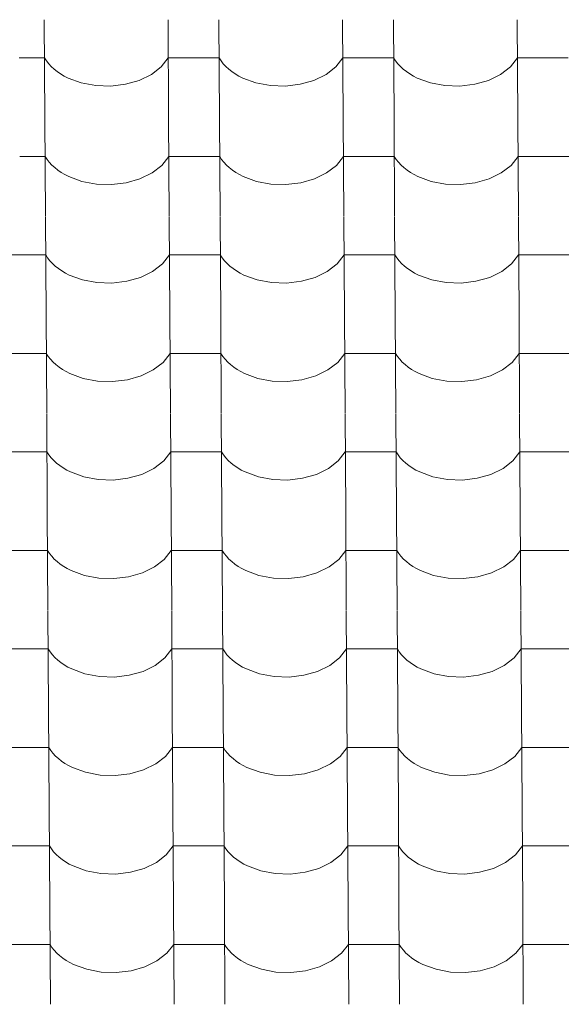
# Model space of a CAD drawing. Header units: millimetres. Extents: x -29001 to 109416, y -1251 to 13451.
# Tile 152 of 163: x -5299 to -4787, y 9032 to 9962. Entities that reach past the tile are written whole.
import ezdxf

# ---------------------------------------------------------------- set-up
doc = ezdxf.new("R2010")
doc.units = ezdxf.units.MM
doc.header["$MEASUREMENT"] = 0
doc.layers.add('POHLED JIŽNÍ_1_Konstrukce - nosné', color=7, linetype='Continuous')
doc.layers.add('POHLED JIŽNÍ_1_Nové_Výplně - Povrchové', color=7, linetype='Continuous')

# ---------------------------------------------------------------- blocks, each defined once
blk = doc.blocks.new('*X1', base_point=(-31394.74, -25864.88))
at = {"layer": 'POHLED JIŽNÍ_1_Nové_Výplně - Povrchové', "color": 21, "linetype": 'Continuous', "lineweight": 20, "true_color": 0xffaaaa}
for p, q in [((-5275.66, 9962.19), (-5275.08, 9869.52)), ((-5158.69, 9962.19), (-5158.11, 9869.52)), ((-5110.66, 9962.19), (-5110.08, 9869.52)), ((-4993.7, 9962.19), (-4993.12, 9869.52)), ((-4945.66, 9962.19), (-4945.08, 9869.52)), ((-4828.7, 9962.19), (-4828.12, 9869.52)), ((-5275.43, 9926.04), (-5299.45, 9926.04)), ((-5275.43, 9926.04), (-5273.59, 9923.24)), ((-5273.59, 9923.24), (-5271.45, 9920.55)), ((-5271.45, 9920.55), (-5269.03, 9917.96)), ((-5165.08, 9917.65), (-5158.47, 9926.04)), ((-5134.45, 9926.04), (-5158.47, 9926.04)), ((-5110.43, 9926.04), (-5134.45, 9926.04)), ((-5110.43, 9926.04), (-5108.59, 9923.24)), ((-5108.59, 9923.24), (-5106.45, 9920.55)), ((-5106.45, 9920.55), (-5104.03, 9917.96)), ((-5000.09, 9917.65), (-4993.47, 9926.04)), ((-4969.45, 9926.04), (-4993.47, 9926.04)), ((-4945.44, 9926.04), (-4969.45, 9926.04)), ((-4945.44, 9926.04), (-4943.59, 9923.24)), ((-4943.59, 9923.24), (-4941.46, 9920.55)), ((-4941.46, 9920.55), (-4939.03, 9917.96)), ((-4835.09, 9917.65), (-4828.47, 9926.04)), ((-4804.46, 9926.04), (-4828.47, 9926.04)), ((-4780.44, 9926.04), (-4804.46, 9926.04)), ((-5269.03, 9917.96), (-5266.33, 9915.5)), ((-5266.33, 9915.5), (-5263.38, 9913.17)), ((-5263.38, 9913.17), (-5260.18, 9910.99)), ((-5174.35, 9910.48), (-5165.08, 9917.65)), ((-5104.03, 9917.96), (-5101.33, 9915.5)), ((-5101.33, 9915.5), (-5098.38, 9913.17)), ((-5098.38, 9913.17), (-5095.18, 9910.99)), ((-5009.35, 9910.48), (-5000.09, 9917.65)), ((-4939.03, 9917.96), (-4936.34, 9915.5)), ((-4936.34, 9915.5), (-4933.38, 9913.17)), ((-4933.38, 9913.17), (-4930.18, 9910.99)), ((-4844.35, 9910.48), (-4835.09, 9917.65)), ((-5260.18, 9910.99), (-5256.75, 9908.97)), ((-5256.75, 9908.97), (-5253.12, 9907.12)), ((-5253.12, 9907.12), (-5240.65, 9902.55)), ((-5240.65, 9902.55), (-5226.97, 9899.96)), ((-5198.83, 9901.16), (-5185.79, 9904.89)), ((-5185.79, 9904.89), (-5174.35, 9910.48)), ((-5095.18, 9910.99), (-5091.76, 9908.97)), ((-5091.76, 9908.97), (-5088.12, 9907.12)), ((-5088.12, 9907.12), (-5075.65, 9902.55)), ((-5075.65, 9902.55), (-5061.98, 9899.96)), ((-5033.83, 9901.16), (-5020.79, 9904.89)), ((-5020.79, 9904.89), (-5009.35, 9910.48)), ((-4930.18, 9910.99), (-4926.76, 9908.97)), ((-4926.76, 9908.97), (-4923.13, 9907.12)), ((-4923.13, 9907.12), (-4910.65, 9902.55)), ((-4910.65, 9902.55), (-4896.98, 9899.96)), ((-4868.83, 9901.16), (-4855.8, 9904.89)), ((-4855.8, 9904.89), (-4844.35, 9910.48)), ((-5226.97, 9899.96), (-5212.79, 9899.49)), ((-5212.79, 9899.49), (-5198.83, 9901.16)), ((-5061.98, 9899.96), (-5047.79, 9899.49)), ((-5047.79, 9899.49), (-5033.83, 9901.16)), ((-4896.98, 9899.96), (-4882.8, 9899.49)), ((-4882.8, 9899.49), (-4868.83, 9901.16)), ((-5275.08, 9869.18), (-5274.5, 9776.51)), ((-5158.11, 9869.18), (-5157.53, 9776.51)), ((-5110.08, 9869.18), (-5109.5, 9776.51)), ((-4993.12, 9869.18), (-4992.54, 9776.51)), ((-4945.08, 9869.18), (-4944.5, 9776.51)), ((-4828.12, 9869.18), (-4827.54, 9776.51)), ((-5274.85, 9833.03), (-5298.87, 9833.03)), ((-5274.85, 9833.03), (-5273.01, 9830.23)), ((-5273.01, 9830.23), (-5270.87, 9827.54)), ((-5270.87, 9827.54), (-5268.45, 9824.95)), ((-5164.5, 9824.64), (-5157.89, 9833.03)), ((-5133.87, 9833.03), (-5157.89, 9833.03)), ((-5109.85, 9833.03), (-5133.87, 9833.03)), ((-5109.85, 9833.03), (-5108.01, 9830.23)), ((-5108.01, 9830.23), (-5105.87, 9827.54)), ((-5105.87, 9827.54), (-5103.45, 9824.95)), ((-4999.5, 9824.64), (-4992.89, 9833.03)), ((-4968.87, 9833.03), (-4992.89, 9833.03)), ((-4944.85, 9833.03), (-4968.87, 9833.03)), ((-4944.85, 9833.03), (-4943.01, 9830.23)), ((-4943.01, 9830.23), (-4940.87, 9827.54)), ((-4940.87, 9827.54), (-4938.45, 9824.95)), ((-4834.51, 9824.64), (-4827.89, 9833.03)), ((-4803.87, 9833.03), (-4827.89, 9833.03)), ((-4779.86, 9833.03), (-4803.87, 9833.03)), ((-5268.45, 9824.95), (-5265.75, 9822.49)), ((-5265.75, 9822.49), (-5262.79, 9820.16)), ((-5262.79, 9820.16), (-5259.6, 9817.98)), ((-5173.77, 9817.47), (-5164.5, 9824.64)), ((-5103.45, 9824.95), (-5100.75, 9822.49)), ((-5100.75, 9822.49), (-5097.8, 9820.16)), ((-5097.8, 9820.16), (-5094.6, 9817.98)), ((-5008.77, 9817.47), (-4999.5, 9824.64)), ((-4938.45, 9824.95), (-4935.75, 9822.49)), ((-4935.75, 9822.49), (-4932.8, 9820.16)), ((-4932.8, 9820.16), (-4929.6, 9817.98)), ((-4843.77, 9817.47), (-4834.51, 9824.64)), ((-5259.6, 9817.98), (-5256.17, 9815.96)), ((-5256.17, 9815.96), (-5252.54, 9814.11)), ((-5252.54, 9814.11), (-5240.07, 9809.54)), ((-5240.07, 9809.54), (-5226.39, 9806.95)), ((-5198.24, 9808.15), (-5185.21, 9811.88)), ((-5185.21, 9811.88), (-5173.77, 9817.47)), ((-5094.6, 9817.98), (-5091.17, 9815.96)), ((-5091.17, 9815.96), (-5087.54, 9814.11)), ((-5087.54, 9814.11), (-5075.07, 9809.54)), ((-5075.07, 9809.54), (-5061.39, 9806.95)), ((-5033.25, 9808.15), (-5020.21, 9811.88)), ((-5020.21, 9811.88), (-5008.77, 9817.47)), ((-4929.6, 9817.98), (-4926.18, 9815.96)), ((-4926.18, 9815.96), (-4922.54, 9814.11)), ((-4922.54, 9814.11), (-4910.07, 9809.54)), ((-4910.07, 9809.54), (-4896.4, 9806.95)), ((-4868.25, 9808.15), (-4855.21, 9811.88)), ((-4855.21, 9811.88), (-4843.77, 9817.47)), ((-5226.39, 9806.95), (-5212.21, 9806.48)), ((-5212.21, 9806.48), (-5198.24, 9808.15)), ((-5061.39, 9806.95), (-5047.21, 9806.48)), ((-5047.21, 9806.48), (-5033.25, 9808.15)), ((-4896.4, 9806.95), (-4882.21, 9806.48)), ((-4882.21, 9806.48), (-4868.25, 9808.15)), ((-5274.49, 9776.17), (-5273.91, 9683.5)), ((-5157.53, 9776.17), (-5156.95, 9683.5)), ((-5109.5, 9776.17), (-5108.92, 9683.5)), ((-4992.53, 9776.17), (-4991.95, 9683.5)), ((-4944.5, 9776.17), (-4943.92, 9683.5)), ((-4827.54, 9776.17), (-4826.96, 9683.5)), ((-5298.29, 9740.02), (-5322.3, 9740.02)), ((-5274.27, 9740.02), (-5298.29, 9740.02)), ((-5274.27, 9740.02), (-5272.43, 9737.22)), ((-5272.43, 9737.22), (-5270.29, 9734.53)), ((-5163.92, 9731.63), (-5157.3, 9740.02)), ((-5133.29, 9740.02), (-5157.3, 9740.02)), ((-5109.27, 9740.02), (-5133.29, 9740.02)), ((-5109.27, 9740.02), (-5107.43, 9737.22)), ((-5107.43, 9737.22), (-5105.29, 9734.53)), ((-4998.92, 9731.63), (-4992.31, 9740.02)), ((-4968.29, 9740.02), (-4992.31, 9740.02)), ((-4944.27, 9740.02), (-4968.29, 9740.02)), ((-4944.27, 9740.02), (-4942.43, 9737.22)), ((-4942.43, 9737.22), (-4940.29, 9734.53)), ((-4833.93, 9731.63), (-4827.31, 9740.02)), ((-4803.29, 9740.02), (-4827.31, 9740.02)), ((-4779.28, 9740.02), (-4803.29, 9740.02)), ((-5270.29, 9734.53), (-5267.86, 9731.94)), ((-5267.86, 9731.94), (-5265.17, 9729.48)), ((-5265.17, 9729.48), (-5262.21, 9727.15)), ((-5262.21, 9727.15), (-5259.01, 9724.97)), ((-5173.19, 9724.46), (-5163.92, 9731.63)), ((-5105.29, 9734.53), (-5102.87, 9731.94)), ((-5102.87, 9731.94), (-5100.17, 9729.48)), ((-5100.17, 9729.48), (-5097.22, 9727.15)), ((-5097.22, 9727.15), (-5094.02, 9724.97)), ((-5008.19, 9724.46), (-4998.92, 9731.63)), ((-4940.29, 9734.53), (-4937.87, 9731.94)), ((-4937.87, 9731.94), (-4935.17, 9729.48)), ((-4935.17, 9729.48), (-4932.22, 9727.15)), ((-4932.22, 9727.15), (-4929.02, 9724.97)), ((-4843.19, 9724.46), (-4833.93, 9731.63)), ((-5259.01, 9724.97), (-5255.59, 9722.95)), ((-5255.59, 9722.95), (-5251.96, 9721.1)), ((-5251.96, 9721.1), (-5239.48, 9716.53)), ((-5239.48, 9716.53), (-5225.81, 9713.94)), ((-5197.66, 9715.14), (-5184.63, 9718.87)), ((-5184.63, 9718.87), (-5173.19, 9724.46)), ((-5094.02, 9724.97), (-5090.59, 9722.95)), ((-5090.59, 9722.95), (-5086.96, 9721.1)), ((-5086.96, 9721.1), (-5074.49, 9716.53)), ((-5074.49, 9716.53), (-5060.81, 9713.94)), ((-5032.67, 9715.14), (-5019.63, 9718.87)), ((-5019.63, 9718.87), (-5008.19, 9724.46)), ((-4929.02, 9724.97), (-4925.6, 9722.95)), ((-4925.6, 9722.95), (-4921.96, 9721.1)), ((-4921.96, 9721.1), (-4909.49, 9716.53)), ((-4909.49, 9716.53), (-4895.81, 9713.94)), ((-4867.67, 9715.14), (-4854.63, 9718.87)), ((-4854.63, 9718.87), (-4843.19, 9724.46)), ((-5225.81, 9713.94), (-5211.63, 9713.47)), ((-5211.63, 9713.47), (-5197.66, 9715.14)), ((-5060.81, 9713.94), (-5046.63, 9713.47)), ((-5046.63, 9713.47), (-5032.67, 9715.14)), ((-4895.81, 9713.94), (-4881.63, 9713.47)), ((-4881.63, 9713.47), (-4867.67, 9715.14)), ((-5273.91, 9683.16), (-5273.33, 9590.49)), ((-5156.95, 9683.16), (-5156.37, 9590.49)), ((-5108.91, 9683.16), (-5108.34, 9590.49)), ((-4991.95, 9683.16), (-4991.37, 9590.49)), ((-4943.92, 9683.16), (-4943.34, 9590.49)), ((-4826.95, 9683.16), (-4826.38, 9590.49)), ((-5297.7, 9647.01), (-5321.72, 9647.01)), ((-5273.69, 9647.01), (-5297.7, 9647.01)), ((-5273.69, 9647.01), (-5271.84, 9644.22)), ((-5271.84, 9644.22), (-5269.71, 9641.52)), ((-5163.34, 9638.62), (-5156.72, 9647.01)), ((-5132.71, 9647.01), (-5156.72, 9647.01)), ((-5108.69, 9647.01), (-5132.71, 9647.01)), ((-5108.69, 9647.01), (-5106.85, 9644.22)), ((-5106.85, 9644.22), (-5104.71, 9641.52)), ((-4998.34, 9638.62), (-4991.73, 9647.01)), ((-4967.71, 9647.01), (-4991.73, 9647.01)), ((-4943.69, 9647.01), (-4967.71, 9647.01)), ((-4943.69, 9647.01), (-4941.85, 9644.22)), ((-4941.85, 9644.22), (-4939.71, 9641.52)), ((-4833.34, 9638.62), (-4826.73, 9647.01)), ((-4802.71, 9647.01), (-4826.73, 9647.01)), ((-4778.69, 9647.01), (-4802.71, 9647.01)), ((-5269.71, 9641.52), (-5267.28, 9638.93)), ((-5267.28, 9638.93), (-5264.59, 9636.47)), ((-5264.59, 9636.47), (-5261.63, 9634.14)), ((-5261.63, 9634.14), (-5258.43, 9631.96)), ((-5172.6, 9631.45), (-5163.34, 9638.62)), ((-5104.71, 9641.52), (-5102.29, 9638.93)), ((-5102.29, 9638.93), (-5099.59, 9636.47)), ((-5099.59, 9636.47), (-5096.63, 9634.14)), ((-5096.63, 9634.14), (-5093.44, 9631.96)), ((-5007.61, 9631.45), (-4998.34, 9638.62)), ((-4939.71, 9641.52), (-4937.29, 9638.93)), ((-4937.29, 9638.93), (-4934.59, 9636.47)), ((-4934.59, 9636.47), (-4931.64, 9634.14)), ((-4931.64, 9634.14), (-4928.44, 9631.96)), ((-4842.61, 9631.45), (-4833.34, 9638.62)), ((-5258.43, 9631.96), (-5255.01, 9629.94)), ((-5255.01, 9629.94), (-5251.38, 9628.1)), ((-5251.38, 9628.1), (-5238.9, 9623.52)), ((-5238.9, 9623.52), (-5225.23, 9620.94)), ((-5197.08, 9622.13), (-5184.05, 9625.86)), ((-5184.05, 9625.86), (-5172.6, 9631.45)), ((-5093.44, 9631.96), (-5090.01, 9629.94)), ((-5090.01, 9629.94), (-5086.38, 9628.1)), ((-5086.38, 9628.1), (-5073.91, 9623.52)), ((-5073.91, 9623.52), (-5060.23, 9620.94)), ((-5032.08, 9622.13), (-5019.05, 9625.86)), ((-5019.05, 9625.86), (-5007.61, 9631.45)), ((-4928.44, 9631.96), (-4925.01, 9629.94)), ((-4925.01, 9629.94), (-4921.38, 9628.1)), ((-4921.38, 9628.1), (-4908.91, 9623.52)), ((-4908.91, 9623.52), (-4895.23, 9620.94)), ((-4867.09, 9622.13), (-4854.05, 9625.86)), ((-4854.05, 9625.86), (-4842.61, 9631.45)), ((-5225.23, 9620.94), (-5211.05, 9620.46)), ((-5211.05, 9620.46), (-5197.08, 9622.13)), ((-5060.23, 9620.94), (-5046.05, 9620.46)), ((-5046.05, 9620.46), (-5032.08, 9622.13)), ((-4895.23, 9620.94), (-4881.05, 9620.46)), ((-4881.05, 9620.46), (-4867.09, 9622.13)), ((-5273.33, 9590.16), (-5272.75, 9497.48)), ((-5156.37, 9590.16), (-5155.79, 9497.48)), ((-5108.33, 9590.16), (-5107.75, 9497.48)), ((-4991.37, 9590.16), (-4990.79, 9497.48)), ((-4943.34, 9590.16), (-4942.76, 9497.48)), ((-4826.37, 9590.16), (-4825.79, 9497.48)), ((-5297.12, 9554), (-5321.14, 9554)), ((-5273.1, 9554), (-5297.12, 9554)), ((-5273.1, 9554), (-5271.26, 9551.21)), ((-5271.26, 9551.21), (-5269.13, 9548.51)), ((-5162.76, 9545.61), (-5156.14, 9554)), ((-5132.12, 9554), (-5156.14, 9554)), ((-5108.11, 9554), (-5132.12, 9554)), ((-5108.11, 9554), (-5106.27, 9551.21)), ((-5106.27, 9551.21), (-5104.13, 9548.51)), ((-4997.76, 9545.61), (-4991.14, 9554)), ((-4967.13, 9554), (-4991.14, 9554)), ((-4943.11, 9554), (-4967.13, 9554)), ((-4943.11, 9554), (-4941.27, 9551.21)), ((-4941.27, 9551.21), (-4939.13, 9548.51)), ((-4832.76, 9545.61), (-4826.15, 9554)), ((-4802.13, 9554), (-4826.15, 9554)), ((-4778.11, 9554), (-4802.13, 9554)), ((-5269.13, 9548.51), (-5266.7, 9545.92)), ((-5266.7, 9545.92), (-5264, 9543.46)), ((-5264, 9543.46), (-5261.05, 9541.13)), ((-5261.05, 9541.13), (-5257.85, 9538.95)), ((-5172.02, 9538.44), (-5162.76, 9545.61)), ((-5104.13, 9548.51), (-5101.7, 9545.92)), ((-5101.7, 9545.92), (-5099.01, 9543.46)), ((-5099.01, 9543.46), (-5096.05, 9541.13)), ((-5096.05, 9541.13), (-5092.85, 9538.95)), ((-5007.03, 9538.44), (-4997.76, 9545.61)), ((-4939.13, 9548.51), (-4936.71, 9545.92)), ((-4936.71, 9545.92), (-4934.01, 9543.46)), ((-4934.01, 9543.46), (-4931.05, 9541.13)), ((-4931.05, 9541.13), (-4927.86, 9538.95)), ((-4842.03, 9538.44), (-4832.76, 9545.61)), ((-5257.85, 9538.95), (-5254.43, 9536.93)), ((-5254.43, 9536.93), (-5250.79, 9535.09)), ((-5250.79, 9535.09), (-5238.32, 9530.51)), ((-5238.32, 9530.51), (-5224.65, 9527.93)), ((-5196.5, 9529.13), (-5183.46, 9532.85)), ((-5183.46, 9532.85), (-5172.02, 9538.44)), ((-5092.85, 9538.95), (-5089.43, 9536.93)), ((-5089.43, 9536.93), (-5085.8, 9535.09)), ((-5085.8, 9535.09), (-5073.32, 9530.51)), ((-5073.32, 9530.51), (-5059.65, 9527.93)), ((-5031.5, 9529.13), (-5018.47, 9532.85)), ((-5018.47, 9532.85), (-5007.03, 9538.44)), ((-4927.86, 9538.95), (-4924.43, 9536.93)), ((-4924.43, 9536.93), (-4920.8, 9535.09)), ((-4920.8, 9535.09), (-4908.33, 9530.51)), ((-4908.33, 9530.51), (-4894.65, 9527.93)), ((-4866.51, 9529.13), (-4853.47, 9532.85)), ((-4853.47, 9532.85), (-4842.03, 9538.44)), ((-5224.65, 9527.93), (-5210.46, 9527.46)), ((-5210.46, 9527.46), (-5196.5, 9529.13)), ((-5059.65, 9527.93), (-5045.47, 9527.46)), ((-5045.47, 9527.46), (-5031.5, 9529.13)), ((-4894.65, 9527.93), (-4880.47, 9527.46)), ((-4880.47, 9527.46), (-4866.51, 9529.13)), ((-5272.75, 9497.15), (-5272.17, 9404.47)), ((-5155.79, 9497.15), (-5155.21, 9404.47)), ((-5107.75, 9497.15), (-5107.17, 9404.47)), ((-4990.79, 9497.15), (-4990.21, 9404.47)), ((-4942.75, 9497.15), (-4942.18, 9404.47)), ((-4825.79, 9497.15), (-4825.21, 9404.47)), ((-5296.54, 9460.99), (-5320.56, 9460.99)), ((-5272.52, 9460.99), (-5296.54, 9460.99)), ((-5272.52, 9460.99), (-5270.68, 9458.2)), ((-5270.68, 9458.2), (-5268.54, 9455.5)), ((-5162.18, 9452.6), (-5155.56, 9460.99)), ((-5131.54, 9460.99), (-5155.56, 9460.99)), ((-5107.53, 9460.99), (-5131.54, 9460.99)), ((-5107.53, 9460.99), (-5105.68, 9458.2)), ((-5105.68, 9458.2), (-5103.55, 9455.5)), ((-4997.18, 9452.6), (-4990.56, 9460.99)), ((-4966.55, 9460.99), (-4990.56, 9460.99)), ((-4942.53, 9460.99), (-4966.55, 9460.99)), ((-4942.53, 9460.99), (-4940.69, 9458.2)), ((-4940.69, 9458.2), (-4938.55, 9455.5)), ((-4832.18, 9452.6), (-4825.57, 9460.99)), ((-4801.55, 9460.99), (-4825.57, 9460.99)), ((-4777.53, 9460.99), (-4801.55, 9460.99)), ((-5268.54, 9455.5), (-5266.12, 9452.91)), ((-5266.12, 9452.91), (-5263.42, 9450.45)), ((-5263.42, 9450.45), (-5260.47, 9448.12)), ((-5260.47, 9448.12), (-5257.27, 9445.94)), ((-5171.44, 9445.43), (-5162.18, 9452.6)), ((-5103.55, 9455.5), (-5101.12, 9452.91)), ((-5101.12, 9452.91), (-5098.43, 9450.45)), ((-5098.43, 9450.45), (-5095.47, 9448.12)), ((-5095.47, 9448.12), (-5092.27, 9445.94)), ((-5006.44, 9445.43), (-4997.18, 9452.6)), ((-4938.55, 9455.5), (-4936.13, 9452.91)), ((-4936.13, 9452.91), (-4933.43, 9450.45)), ((-4933.43, 9450.45), (-4930.47, 9448.12)), ((-4930.47, 9448.12), (-4927.28, 9445.94)), ((-4841.45, 9445.43), (-4832.18, 9452.6)), ((-5257.27, 9445.94), (-5253.85, 9443.93)), ((-5253.85, 9443.93), (-5250.21, 9442.08)), ((-5250.21, 9442.08), (-5237.74, 9437.5)), ((-5237.74, 9437.5), (-5224.06, 9434.92)), ((-5195.92, 9436.12), (-5182.88, 9439.84)), ((-5182.88, 9439.84), (-5171.44, 9445.43)), ((-5092.27, 9445.94), (-5088.85, 9443.93)), ((-5088.85, 9443.93), (-5085.21, 9442.08)), ((-5085.21, 9442.08), (-5072.74, 9437.5)), ((-5072.74, 9437.5), (-5059.07, 9434.92)), ((-5030.92, 9436.12), (-5017.89, 9439.84)), ((-5017.89, 9439.84), (-5006.44, 9445.43)), ((-4927.28, 9445.94), (-4923.85, 9443.93)), ((-4923.85, 9443.93), (-4920.22, 9442.08)), ((-4920.22, 9442.08), (-4907.75, 9437.5)), ((-4907.75, 9437.5), (-4894.07, 9434.92)), ((-4865.92, 9436.12), (-4852.89, 9439.84)), ((-4852.89, 9439.84), (-4841.45, 9445.43)), ((-5224.06, 9434.92), (-5209.88, 9434.45)), ((-5209.88, 9434.45), (-5195.92, 9436.12)), ((-5059.07, 9434.92), (-5044.89, 9434.45)), ((-5044.89, 9434.45), (-5030.92, 9436.12)), ((-4894.07, 9434.92), (-4879.89, 9434.45)), ((-4879.89, 9434.45), (-4865.92, 9436.12)), ((-5272.17, 9404.14), (-5271.59, 9311.46)), ((-5155.2, 9404.14), (-5154.63, 9311.46)), ((-5107.17, 9404.14), (-5106.59, 9311.46)), ((-4990.21, 9404.14), (-4989.63, 9311.46)), ((-4942.17, 9404.14), (-4941.59, 9311.46)), ((-4825.21, 9404.14), (-4824.63, 9311.46)), ((-5295.96, 9367.98), (-5319.98, 9367.98)), ((-5271.94, 9367.98), (-5295.96, 9367.98)), ((-5271.94, 9367.98), (-5270.1, 9365.19)), ((-5270.1, 9365.19), (-5267.96, 9362.49)), ((-5161.59, 9359.59), (-5154.98, 9367.98)), ((-5130.96, 9367.98), (-5154.98, 9367.98)), ((-5106.94, 9367.98), (-5130.96, 9367.98)), ((-5106.94, 9367.98), (-5105.1, 9365.19)), ((-5105.1, 9365.19), (-5102.96, 9362.49)), ((-4996.6, 9359.59), (-4989.98, 9367.98)), ((-4965.96, 9367.98), (-4989.98, 9367.98)), ((-4941.95, 9367.98), (-4965.96, 9367.98)), ((-4941.95, 9367.98), (-4940.11, 9365.19)), ((-4940.11, 9365.19), (-4937.97, 9362.49)), ((-4831.6, 9359.59), (-4824.98, 9367.98)), ((-4800.97, 9367.98), (-4824.98, 9367.98)), ((-4776.95, 9367.98), (-4800.97, 9367.98)), ((-5267.96, 9362.49), (-5265.54, 9359.9)), ((-5265.54, 9359.9), (-5262.84, 9357.44)), ((-5262.84, 9357.44), (-5259.89, 9355.11)), ((-5259.89, 9355.11), (-5256.69, 9352.93)), ((-5170.86, 9352.42), (-5161.59, 9359.59)), ((-5102.96, 9362.49), (-5100.54, 9359.9)), ((-5100.54, 9359.9), (-5097.84, 9357.44)), ((-5097.84, 9357.44), (-5094.89, 9355.11)), ((-5094.89, 9355.11), (-5091.69, 9352.93)), ((-5005.86, 9352.42), (-4996.6, 9359.59)), ((-4937.97, 9362.49), (-4935.54, 9359.9)), ((-4935.54, 9359.9), (-4932.85, 9357.44)), ((-4932.85, 9357.44), (-4929.89, 9355.11)), ((-4929.89, 9355.11), (-4926.69, 9352.93)), ((-4840.86, 9352.42), (-4831.6, 9359.59)), ((-5256.69, 9352.93), (-5253.26, 9350.92)), ((-5253.26, 9350.92), (-5249.63, 9349.07)), ((-5249.63, 9349.07), (-5237.16, 9344.5)), ((-5237.16, 9344.5), (-5223.48, 9341.91)), ((-5195.34, 9343.11), (-5182.3, 9346.83)), ((-5182.3, 9346.83), (-5170.86, 9352.42)), ((-5091.69, 9352.93), (-5088.27, 9350.92)), ((-5088.27, 9350.92), (-5084.63, 9349.07)), ((-5084.63, 9349.07), (-5072.16, 9344.5)), ((-5072.16, 9344.5), (-5058.49, 9341.91)), ((-5030.34, 9343.11), (-5017.3, 9346.83)), ((-5017.3, 9346.83), (-5005.86, 9352.42)), ((-4926.69, 9352.93), (-4923.27, 9350.92)), ((-4923.27, 9350.92), (-4919.64, 9349.07)), ((-4919.64, 9349.07), (-4907.16, 9344.5)), ((-4907.16, 9344.5), (-4893.49, 9341.91)), ((-4865.34, 9343.11), (-4852.31, 9346.83)), ((-4852.31, 9346.83), (-4840.86, 9352.42)), ((-5223.48, 9341.91), (-5209.3, 9341.44)), ((-5209.3, 9341.44), (-5195.34, 9343.11)), ((-5058.49, 9341.91), (-5044.3, 9341.44)), ((-5044.3, 9341.44), (-5030.34, 9343.11)), ((-4893.49, 9341.91), (-4879.31, 9341.44)), ((-4879.31, 9341.44), (-4865.34, 9343.11)), ((-5271.59, 9311.13), (-5271.01, 9218.45)), ((-5154.62, 9311.13), (-5154.04, 9218.45)), ((-5106.59, 9311.13), (-5106.01, 9218.45)), ((-4989.63, 9311.13), (-4989.05, 9218.45)), ((-4941.59, 9311.13), (-4941.01, 9218.45)), ((-4824.63, 9311.13), (-4824.05, 9218.45)), ((-5295.38, 9274.97), (-5319.39, 9274.97)), ((-5271.36, 9274.97), (-5295.38, 9274.97)), ((-5271.36, 9274.97), (-5269.52, 9272.18)), ((-5269.52, 9272.18), (-5267.38, 9269.48)), ((-5161.01, 9266.59), (-5154.4, 9274.97)), ((-5130.38, 9274.97), (-5154.4, 9274.97)), ((-5106.36, 9274.97), (-5130.38, 9274.97)), ((-5106.36, 9274.97), (-5104.52, 9272.18)), ((-5104.52, 9272.18), (-5102.38, 9269.48)), ((-4996.02, 9266.59), (-4989.4, 9274.97)), ((-4965.38, 9274.97), (-4989.4, 9274.97)), ((-4941.37, 9274.97), (-4965.38, 9274.97)), ((-4941.37, 9274.97), (-4939.52, 9272.18)), ((-4939.52, 9272.18), (-4937.39, 9269.48)), ((-4831.02, 9266.59), (-4824.4, 9274.97)), ((-4800.39, 9274.97), (-4824.4, 9274.97)), ((-4776.37, 9274.97), (-4800.39, 9274.97)), ((-5267.38, 9269.48), (-5264.96, 9266.9)), ((-5264.96, 9266.9), (-5262.26, 9264.43)), ((-5262.26, 9264.43), (-5259.31, 9262.1)), ((-5259.31, 9262.1), (-5256.11, 9259.93)), ((-5170.28, 9259.41), (-5161.01, 9266.59)), ((-5102.38, 9269.48), (-5099.96, 9266.9)), ((-5099.96, 9266.9), (-5097.26, 9264.43)), ((-5097.26, 9264.43), (-5094.31, 9262.1)), ((-5094.31, 9262.1), (-5091.11, 9259.93)), ((-5005.28, 9259.41), (-4996.02, 9266.59)), ((-4937.39, 9269.48), (-4934.96, 9266.9)), ((-4934.96, 9266.9), (-4932.27, 9264.43)), ((-4932.27, 9264.43), (-4929.31, 9262.1)), ((-4929.31, 9262.1), (-4926.11, 9259.93)), ((-4840.28, 9259.41), (-4831.02, 9266.59)), ((-5256.11, 9259.93), (-5252.68, 9257.91)), ((-5252.68, 9257.91), (-5249.05, 9256.06)), ((-5249.05, 9256.06), (-5236.58, 9251.49)), ((-5236.58, 9251.49), (-5222.9, 9248.9)), ((-5194.76, 9250.1), (-5181.72, 9253.82)), ((-5181.72, 9253.82), (-5170.28, 9259.41)), ((-5091.11, 9259.93), (-5087.68, 9257.91)), ((-5087.68, 9257.91), (-5084.05, 9256.06)), ((-5084.05, 9256.06), (-5071.58, 9251.49)), ((-5071.58, 9251.49), (-5057.9, 9248.9)), ((-5029.76, 9250.1), (-5016.72, 9253.82)), ((-5016.72, 9253.82), (-5005.28, 9259.41)), ((-4926.11, 9259.93), (-4922.69, 9257.91)), ((-4922.69, 9257.91), (-4919.05, 9256.06)), ((-4919.05, 9256.06), (-4906.58, 9251.49)), ((-4906.58, 9251.49), (-4892.91, 9248.9)), ((-4864.76, 9250.1), (-4851.73, 9253.82)), ((-4851.73, 9253.82), (-4840.28, 9259.41)), ((-5222.9, 9248.9), (-5208.72, 9248.43)), ((-5208.72, 9248.43), (-5194.76, 9250.1)), ((-5057.9, 9248.9), (-5043.72, 9248.43)), ((-5043.72, 9248.43), (-5029.76, 9250.1)), ((-4892.91, 9248.9), (-4878.73, 9248.43)), ((-4878.73, 9248.43), (-4864.76, 9250.1)), ((-5271, 9218.12), (-5270.43, 9125.44)), ((-5154.04, 9218.12), (-5153.46, 9125.44)), ((-5106.01, 9218.12), (-5105.43, 9125.44)), ((-4989.04, 9218.12), (-4988.46, 9125.44)), ((-4941.01, 9218.12), (-4940.43, 9125.44)), ((-4824.05, 9218.12), (-4823.47, 9125.44)), ((-5294.8, 9181.96), (-5318.81, 9181.96)), ((-5270.78, 9181.96), (-5294.8, 9181.96)), ((-5270.78, 9181.96), (-5268.94, 9179.17)), ((-5268.94, 9179.17), (-5266.8, 9176.47)), ((-5160.43, 9173.58), (-5153.82, 9181.96)), ((-5129.8, 9181.96), (-5153.82, 9181.96)), ((-5105.78, 9181.96), (-5129.8, 9181.96)), ((-5105.78, 9181.96), (-5103.94, 9179.17)), ((-5103.94, 9179.17), (-5101.8, 9176.47)), ((-4995.43, 9173.58), (-4988.82, 9181.96)), ((-4964.8, 9181.96), (-4988.82, 9181.96)), ((-4940.78, 9181.96), (-4964.8, 9181.96)), ((-4940.78, 9181.96), (-4938.94, 9179.17)), ((-4938.94, 9179.17), (-4936.8, 9176.47)), ((-4830.44, 9173.58), (-4823.82, 9181.96)), ((-4799.8, 9181.96), (-4823.82, 9181.96)), ((-4775.79, 9181.96), (-4799.8, 9181.96)), ((-5266.8, 9176.47), (-5264.38, 9173.89)), ((-5264.38, 9173.89), (-5261.68, 9171.42)), ((-5261.68, 9171.42), (-5258.72, 9169.1)), ((-5258.72, 9169.1), (-5255.53, 9166.92)), ((-5169.7, 9166.4), (-5160.43, 9173.58)), ((-5101.8, 9176.47), (-5099.38, 9173.89)), ((-5099.38, 9173.89), (-5096.68, 9171.42)), ((-5096.68, 9171.42), (-5093.73, 9169.1)), ((-5093.73, 9169.1), (-5090.53, 9166.92)), ((-5004.7, 9166.4), (-4995.43, 9173.58)), ((-4936.8, 9176.47), (-4934.38, 9173.89)), ((-4934.38, 9173.89), (-4931.68, 9171.42)), ((-4931.68, 9171.42), (-4928.73, 9169.1)), ((-4928.73, 9169.1), (-4925.53, 9166.92)), ((-4839.7, 9166.4), (-4830.44, 9173.58)), ((-5255.53, 9166.92), (-5252.1, 9164.9)), ((-5252.1, 9164.9), (-5248.47, 9163.05)), ((-5248.47, 9163.05), (-5236, 9158.48)), ((-5236, 9158.48), (-5222.32, 9155.89)), ((-5194.17, 9157.09), (-5181.14, 9160.81)), ((-5181.14, 9160.81), (-5169.7, 9166.4)), ((-5090.53, 9166.92), (-5087.1, 9164.9)), ((-5087.1, 9164.9), (-5083.47, 9163.05)), ((-5083.47, 9163.05), (-5071, 9158.48)), ((-5071, 9158.48), (-5057.32, 9155.89)), ((-5029.18, 9157.09), (-5016.14, 9160.81)), ((-5016.14, 9160.81), (-5004.7, 9166.4)), ((-4925.53, 9166.92), (-4922.11, 9164.9)), ((-4922.11, 9164.9), (-4918.47, 9163.05)), ((-4918.47, 9163.05), (-4906, 9158.48)), ((-4906, 9158.48), (-4892.33, 9155.89)), ((-4864.18, 9157.09), (-4851.14, 9160.81)), ((-4851.14, 9160.81), (-4839.7, 9166.4)), ((-5222.32, 9155.89), (-5208.14, 9155.42)), ((-5208.14, 9155.42), (-5194.17, 9157.09)), ((-5057.32, 9155.89), (-5043.14, 9155.42)), ((-5043.14, 9155.42), (-5029.18, 9157.09)), ((-4892.33, 9155.89), (-4878.14, 9155.42)), ((-4878.14, 9155.42), (-4864.18, 9157.09)), ((-5270.42, 9125.11), (-5269.84, 9032.43)), ((-5153.46, 9125.11), (-5152.88, 9032.43)), ((-5105.43, 9125.11), (-5104.85, 9032.43)), ((-4988.46, 9125.11), (-4987.88, 9032.43)), ((-4940.43, 9125.11), (-4939.85, 9032.43)), ((-4823.47, 9125.11), (-4822.89, 9032.43)), ((-5294.21, 9088.95), (-5318.23, 9088.95)), ((-5270.2, 9088.95), (-5294.21, 9088.95)), ((-5270.2, 9088.95), (-5268.36, 9086.16)), ((-5268.36, 9086.16), (-5266.22, 9083.46)), ((-5159.85, 9080.57), (-5153.23, 9088.95)), ((-5129.22, 9088.95), (-5153.23, 9088.95)), ((-5105.2, 9088.95), (-5129.22, 9088.95)), ((-5105.2, 9088.95), (-5103.36, 9086.16)), ((-5103.36, 9086.16), (-5101.22, 9083.46)), ((-4994.85, 9080.57), (-4988.24, 9088.95)), ((-4964.22, 9088.95), (-4988.24, 9088.95)), ((-4940.2, 9088.95), (-4964.22, 9088.95)), ((-4940.2, 9088.95), (-4938.36, 9086.16)), ((-4938.36, 9086.16), (-4936.22, 9083.46)), ((-4829.85, 9080.57), (-4823.24, 9088.95)), ((-4799.22, 9088.95), (-4823.24, 9088.95)), ((-4775.2, 9088.95), (-4799.22, 9088.95)), ((-5266.22, 9083.46), (-5263.79, 9080.88)), ((-5263.79, 9080.88), (-5261.1, 9078.41)), ((-5261.1, 9078.41), (-5258.14, 9076.09)), ((-5258.14, 9076.09), (-5254.94, 9073.91)), ((-5169.11, 9073.4), (-5159.85, 9080.57)), ((-5101.22, 9083.46), (-5098.8, 9080.88)), ((-5098.8, 9080.88), (-5096.1, 9078.41)), ((-5096.1, 9078.41), (-5093.14, 9076.09)), ((-5093.14, 9076.09), (-5089.95, 9073.91)), ((-5004.12, 9073.4), (-4994.85, 9080.57)), ((-4936.22, 9083.46), (-4933.8, 9080.88)), ((-4933.8, 9080.88), (-4931.1, 9078.41)), ((-4931.1, 9078.41), (-4928.15, 9076.09)), ((-4928.15, 9076.09), (-4924.95, 9073.91)), ((-4839.12, 9073.4), (-4829.85, 9080.57)), ((-5254.94, 9073.91), (-5251.52, 9071.89)), ((-5251.52, 9071.89), (-5247.89, 9070.04)), ((-5247.89, 9070.04), (-5235.41, 9065.47)), ((-5235.41, 9065.47), (-5221.74, 9062.88)), ((-5193.59, 9064.08), (-5180.56, 9067.8)), ((-5180.56, 9067.8), (-5169.11, 9073.4)), ((-5089.95, 9073.91), (-5086.52, 9071.89)), ((-5086.52, 9071.89), (-5082.89, 9070.04)), ((-5082.89, 9070.04), (-5070.42, 9065.47)), ((-5070.42, 9065.47), (-5056.74, 9062.88)), ((-5028.6, 9064.08), (-5015.56, 9067.8)), ((-5015.56, 9067.8), (-5004.12, 9073.4)), ((-4924.95, 9073.91), (-4921.52, 9071.89)), ((-4921.52, 9071.89), (-4917.89, 9070.04)), ((-4917.89, 9070.04), (-4905.42, 9065.47)), ((-4905.42, 9065.47), (-4891.74, 9062.88)), ((-4863.6, 9064.08), (-4850.56, 9067.8)), ((-4850.56, 9067.8), (-4839.12, 9073.4)), ((-5221.74, 9062.88), (-5207.56, 9062.41)), ((-5207.56, 9062.41), (-5193.59, 9064.08)), ((-5056.74, 9062.88), (-5042.56, 9062.41)), ((-5042.56, 9062.41), (-5028.6, 9064.08)), ((-4891.74, 9062.88), (-4877.56, 9062.41)), ((-4877.56, 9062.41), (-4863.6, 9064.08))]:
    blk.add_line(p, q, dxfattribs=at)

msp = doc.modelspace()

# ---------------------------------------------------------------- block references
at = {"layer": 'POHLED JIŽNÍ_1_Konstrukce - nosné', "color": 9, "linetype": 'Continuous', "lineweight": 13}
msp.add_blockref('*X1', (-31394.74, -25864.88), dxfattribs=at)

doc.saveas('drawing.dxf')
